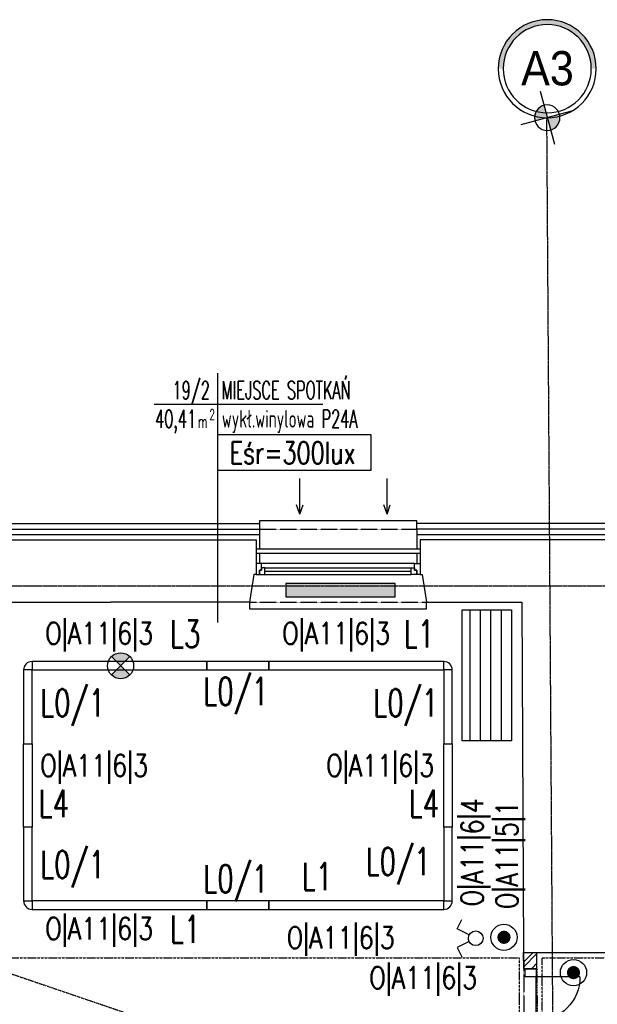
# Model space of a CAD drawing. Header units: inches. Extents: x -281236 to -70395, y 38777 to 102341.
# Tile 171 of 244: x -142139 to -141610, y 61294 to 62194. Entities that reach past the tile are written whole.
import ezdxf
from ezdxf.enums import TextEntityAlignment as Align

# ---------------------------------------------------------------- set-up
doc = ezdxf.new("R2010")
doc.units = ezdxf.units.IN
doc.header["$MEASUREMENT"] = 0
for name, pattern in [('CENTER', [2, 1.25, -0.25, 0.25, -0.25]), ('DASHDOT', [1, 0.5, -0.25, 0, -0.25]), ('DASHED2', [0.375, 0.25, -0.125]), ('DIVIDE', [31.75, 12.7, -6.35, 0, -6.35, 0, -6.35])]:
    doc.linetypes.add(name, pattern=pattern)
doc.layers.get('0').update_dxf_attribs({"color": 101})
for name, color, linetype in [('Drz---drzwi', 5, 'Continuous'), ('E-90', 6, 'Continuous'), ('E-OPIS-POM', 6, 'Continuous'), ('E35', 6, 'Continuous'), ('Fas-balustrada-widok', 64, 'Continuous'), ('Ins-went-opis', 141, 'Continuous'), ('Okn---okna', 5, 'Continuous'), ('Os-osie glowne', 8, 'CENTER'), ('Os-osie-opis', 8, 'Continuous'), ('Sc-cegla pelna', 32, 'Continuous'), ('Sc-cegla pelna-hatch', 8, 'Continuous'), ('Sc-gazobeton', 45, 'Continuous'), ('Sc-izolacja term-obrys', 132, 'Continuous'), ('Sc-izolacja term-styropian', 151, 'STYROPIAN-KA'), ('Sc-nad', 5, 'DASHED2'), ('Sc-nadproza kon', 5, 'DASHED2'), ('Suf-widok', 8, 'Continuous'), ('W-idok', 9, 'Continuous'), ('Wyp-grzejniki', 56, 'Continuous'), ('Wyp-meble', 155, 'Continuous')]:
    doc.layers.add(name, color=color, linetype=linetype)
doc.styles.add('dwg_opis duży', font='ARIAL.TTF', dxfattribs={"width": 0.9})
doc.styles.add('KA wymiar', font='romans.shx', dxfattribs={"width": 0.6})
doc.styles.add('ROMANS', font='romans', dxfattribs={"width": 0.85})
doc.linetypes.add('BATTING', pattern='A,0.0001,-0.1,[134,ltypeshp.shx,S=0.1,R=0,X=-0.1,Y=0],-0.2,[134,ltypeshp.shx,S=0.1,R=180,X=0.1,Y=0],-0.1', length=0.4001)
doc.linetypes.add('STYROPIAN-KA', pattern='A,0.0001,-0.1,[135,ltypeshp.shx,S=0.1,R=0,X=-0.1,Y=0],0,[135,ltypeshp.shx,S=0.1,R=180,X=0.1,Y=0],-0.1', length=0.2001)

# ---------------------------------------------------------------- blocks, each defined once
blk = doc.blocks.new('regal 45x120')
at = {"layer": 'Wyp-meble'}
for p, q in [((120, 38.1), (0, 38.1)), ((120, 28.575), (0, 28.575)), ((120, 19.05), (0, 19.05)), ((120, 9.525), (0, 9.525))]:
    blk.add_line(p, q, dxfattribs=at)
blk.add_lwpolyline([(0, 45), (120, 45), (120, 0), (0, 0)], close=True, dxfattribs=at)
blk = doc.blocks.new('pow')
for p, q in [((0, 0.523), (0, -0.523)), ((-1.075, 0), (1.78, 0))]:
    blk.add_line(p, q)
at = {"style": 'KA wymiar', "width": 0.6}
for s, height, p in [('2', 0.18, (-0.139, -0.27)), ('m', 0.21, (-0.333, -0.401))]:
    blk.add_text(s, height=height, dxfattribs=at).set_placement(p)
for tag, p in [('01', (-0.131, 0.084)), ('000.00', (-0.364, -0.401))]:
    blk.add_attdef(tag, text='', height=0.3, dxfattribs=at).set_placement(p, align=Align.RIGHT)
for tag, p in [('POMIESZCZENIE', (0.071, 0.084)), ('POSADZKA', (0.071, -0.401))]:
    blk.add_attdef(tag, p, '', height=0.3, dxfattribs=at)
blk = doc.blocks.new('E-90Przycisk')
at = {"layer": 'E35', "const_width": 3}
blk.add_lwpolyline([(1.5, 0, -1), (-1.5, 0, -1)], format="xyb", close=True, dxfattribs=at)
at = {"layer": 'E35'}
blk.add_circle((0, 0), 6, dxfattribs=at)
blk = doc.blocks.new('_DKGJHF')
at = {"ltscale": 7}
for p, q in [((-21.08, -77), (35.92, -77)), ((-5, -147.5), (-105, -147.5)), ((-5, -145.5), (-104.98, -145.5))]:
    blk.add_line(p, q, dxfattribs=at)
for points in [[(5, -7.5), (5, 0), (-5, 0), (-5, -7.5)], [(5, -155), (5, -147.5), (-5, -147.5), (-5, -155)]]:
    blk.add_lwpolyline(points, close=True, dxfattribs=at)
for points in [[(-45, -7.5), (-5, -7.5)], [(-5, -147.5), (-5, -7.5)]]:
    blk.add_lwpolyline(points, dxfattribs=at)
for centre, radius, start, end in [((-5, -7.5), 40, 180, 270), ((-5, -147.5), 100, 90, 180)]:
    blk.add_arc(centre, radius, start, end)
blk = doc.blocks.new('ramiak_okna')
at = {"layer": 'Okn---okna'}
for p, q in [((145, 10), (5, 10)), ((8, 6), (142, 6)), ((8, 3), (142, 3)), ((8, 0), (142, 0))]:
    blk.add_line(p, q, dxfattribs=at)
for points in [[(5, 10), (0, 10), (0, 0), (3, 0), (3, 4), (5, 4)], [(145, 10), (150, 10), (150, 0), (147, 0), (147, 4), (145, 4)], [(8, 6), (5, 6), (5, 4), (3, 4), (3, 0), (5, 0), (8, 0)], [(142, 6), (145, 6), (145, 4), (147, 4), (147, 0), (145, 0), (142, 0)]]:
    blk.add_lwpolyline(points, close=True, dxfattribs=at)
blk = doc.blocks.new('0630_STRZAŁKA')
at = {"ltscale": 0.5}
for points in [[(0, 0), (-3.03, -8.56)], [(0, 0), (0, -32.43)], [(0, 0), (3.03, -8.56)]]:
    blk.add_lwpolyline(points, dxfattribs=at)
blk = doc.blocks.new('grzejnik_100')
at = {"layer": 'Wyp-grzejniki'}
h = blk.add_hatch(dxfattribs=at)
h.set_pattern_fill('DOTS', color=256, scale=0.5, style=0)
h.set_pattern_definition([(0, (-77492.90915, 37823.9399), (0.396875, 0.79375), [0, -0.79375])])
h.paths.add_polyline_path([(0, -100), (12, -100), (12, 0), (0, 0)])
blk.add_lwpolyline([(12, 0), (0, 0), (0, -100), (12, -100)], close=True, dxfattribs=at)
blk = doc.blocks.new('_opis_osi_liczbowy')
blk.add_hatch(color=256).paths.add_polyline_path([(32, 32), (32, 28.8, -1), (32, -28.8), (32, -32, 1)])
at = {"layer": 'Defpoints'}
h = blk.add_hatch(color=256, dxfattribs=at)
h.paths.add_polyline_path([(-2.15, -8.04, 0.414214), (8.04, -2.15), (0, 0)])
h.paths.add_polyline_path([(-8.04, 2.15), (0, 0), (2.15, 8.04, 0.414214)])
for radius in [32, 28.8]:
    blk.add_circle((32, 0), radius)
for p, q in [((4.64, 17.31), (-4.64, -17.31)), ((17.31, -4.64), (-17.31, 4.64))]:
    blk.add_line(p, q, dxfattribs=at)
blk.add_circle((0, 0), 8.32, dxfattribs=at)
at = {"style": 'dwg_opis duży', "width": 0.9}
blk.add_attdef('AXNAMEH', text='', height=22.4, rotation=90, dxfattribs=at).set_placement((32, 0), align=Align.MIDDLE_CENTER)

msp = doc.modelspace()

# ---------------------------------------------------------------- hatches: boundary and pattern name
at = {"layer": 'E35'}
h = msp.add_hatch(color=256, dxfattribs=at)
edge = h.paths.add_edge_path()
edge.add_arc((-142046.3, 61603.58), 11.88, 45, 135)
edge.add_line((-142054.7, 61611.98), (-142046.3, 61603.58))
edge.add_line((-142046.3, 61603.58), (-142037.9, 61611.98))
edge = h.paths.add_edge_path()
edge.add_arc((-142046.3, 61603.58), 11.88, -135, -45)
edge.add_line((-142037.9, 61595.18), (-142046.3, 61603.58))
edge.add_line((-142046.3, 61603.58), (-142054.7, 61595.18))
at = {"layer": 'Sc-cegla pelna-hatch'}
h = msp.add_hatch(dxfattribs=at)
h.set_pattern_fill('ANSI32', color=256, scale=25, style=0)
h.paths.add_polyline_path([(-141665.52, 61341.55), (-141677.62, 61341.55), (-141677.55, 61327.15), (-141665.52, 61327.15)])

# ---------------------------------------------------------------- linework, layer by layer
at = {"layer": 'E35'}
for p, q in [((-141957.55, 61782.34), (-141957.55, 61643.02)), ((-142054.7, 61595.18), (-142037.9, 61611.98)), ((-142054.7, 61611.98), (-142037.9, 61595.18)), ((-141738.46, 61363.01), (-141734.19, 61371.55)), ((-141727.43, 61357.49), (-141738.46, 61363.01)), ((-141727.43, 61351.44), (-141738.46, 61345.92)), ((-141738.46, 61345.92), (-141734.19, 61337.38))]:
    msp.add_line(p, q, dxfattribs=at)
at = {"layer": 'E35', "linetype": 'Continuous', "ltscale": 0.3}
msp.add_lwpolyline([(-141957.55, 61782.34), (-141817.22, 61782.34), (-141817.22, 61814.62), (-141957.55, 61814.62)], close=True, dxfattribs=at)
at = {"layer": 'E35'}
for points in [[(-142127.37, 61607.43), (-142127.37, 61599.73), (-141967.37, 61599.73), (-141967.37, 61607.43)], [(-141910.59, 61599.73), (-141910.59, 61607.43), (-141967.37, 61607.43), (-141967.37, 61599.73)], [(-141910.59, 61607.43), (-141910.59, 61599.73), (-141750.59, 61599.73), (-141750.59, 61607.43)], [(-142127.37, 61599.73), (-142135.07, 61599.73), (-142135.07, 61532.23), (-142127.37, 61532.23)], [(-141742.89, 61599.73), (-141750.59, 61599.73), (-141750.59, 61532.23), (-141742.89, 61532.23)], [(-142127.37, 61456.06), (-142135.07, 61456.06), (-142135.07, 61532.23), (-142127.37, 61532.23)], [(-141742.89, 61456.06), (-141750.59, 61456.06), (-141750.59, 61532.23), (-141742.89, 61532.23)], [(-142127.37, 61456.06), (-142135.07, 61456.06), (-142135.07, 61388.56), (-142127.37, 61388.56)], [(-141742.89, 61456.06), (-141750.59, 61456.06), (-141750.59, 61388.56), (-141742.89, 61388.56)], [(-142127.37, 61388.56), (-142127.37, 61380.86), (-141967.37, 61380.86), (-141967.37, 61388.56)], [(-141910.59, 61380.86), (-141910.59, 61388.56), (-141967.37, 61388.56), (-141967.37, 61380.86)], [(-141910.59, 61388.56), (-141910.59, 61380.86), (-141750.59, 61380.86), (-141750.59, 61388.56)]]:
    msp.add_lwpolyline(points, close=True, dxfattribs=at)
for centre, radius in [((-142046.3, 61603.58), 11.88), ((-141721.39, 61354.46), 6.75)]:
    msp.add_circle(centre, radius, dxfattribs=at)
for centre, start, end in [((-142127.37, 61599.73), 90, 180), ((-141750.59, 61599.73), 0, 90), ((-142127.37, 61388.56), 180, 270), ((-141750.59, 61388.56), 270, 0)]:
    msp.add_arc(centre, 7.7, start, end, dxfattribs=at)
at = {"layer": 'Fas-balustrada-widok'}
for p, q in [((-141922.4, 61710.55), (-141772.4, 61710.55)), ((-141922.4, 61706.55), (-141772.4, 61706.55))]:
    msp.add_line(p, q, dxfattribs=at)
at = {"layer": 'Os-osie glowne'}
msp.add_line((-141628.55, 57943.12), (-141656.35, 62104.61), dxfattribs=at)
msp.add_lwpolyline([(-143199.4, 61676.54), (-138010.88, 61676.54)], dxfattribs=at)
at = {"layer": 'Sc-cegla pelna'}
for p, q in [((-142195.87, 61661.55), (-142055.4, 61661.55)), ((-141677.62, 61341.55), (-141395.4, 61341.55))]:
    msp.add_line(p, q, dxfattribs=at)
for points in [[(-142361.79, 61718.55), (-141922.4, 61718.55), (-141922.4, 61687.03), (-141924.4, 61687.03), (-141928.4, 61661.55), (-142055.4, 61661.55)], [(-141489.9, 61718.54), (-141772.4, 61718.55), (-141772.4, 61687.03), (-141770.4, 61687.03), (-141766.4, 61661.55), (-141679.35, 61661.55)], [(-141679.35, 61661.55), (-141677.62, 61341.55)], [(-141679.35, 61661.55), (-141677.61, 61341.55)]]:
    msp.add_lwpolyline(points, dxfattribs=at)
at = {"layer": 'Sc-gazobeton'}
for p, q in [((-141677.54, 61326.54), (-141677.62, 61341.55)), ((-141665.52, 61326.54), (-141665.52, 61341.55)), ((-141665.52, 61326.54), (-141677.54, 61326.54))]:
    msp.add_line(p, q, dxfattribs=at)
at = {"layer": 'Sc-izolacja term-obrys'}
for p, q in [((-142364.79, 61728.55), (-141919.4, 61728.55)), ((-141919.4, 61728.55), (-141919.4, 61710.55)), ((-141486.9, 61728.54), (-141775.4, 61728.55)), ((-141775.4, 61728.55), (-141775.4, 61710.55)), ((-141919.4, 61706.55), (-141919.4, 61697.03)), ((-141775.4, 61706.55), (-141775.4, 61697.03))]:
    msp.add_line(p, q, dxfattribs=at)
at = {"layer": 'Sc-izolacja term-styropian', "linetype": 'BATTING', "ltscale": 0.25}
msp.add_line((-142364.79, 61723.55), (-141919.4, 61723.55), dxfattribs=at)
msp.add_lwpolyline([(-141775.4, 61723.55), (-141489.9, 61723.55)], dxfattribs=at)
at = {"layer": 'Sc-nad', "ltscale": 4}
msp.add_lwpolyline([(-141665.52, 61326.54), (-141664.69, 61171.54)], dxfattribs=at)
at = {"layer": 'Sc-nadproza kon', "linetype": 'DASHDOT', "ltscale": 0.5}
for p, q in [((-141919.4, 61728.55), (-141775.4, 61728.55)), ((-141928.4, 61661.55), (-141766.4, 61661.55)), ((-141677.62, 61341.55), (-141676.64, 61158.54))]:
    msp.add_line(p, q, dxfattribs=at)
at = {"layer": 'Suf-widok', "linetype": 'DIVIDE', "ltscale": 0.02}
msp.add_line((-142189.03, 61336.49), (-141681.64, 61163.54), dxfattribs=at)
for points in [[(-141660.52, 61336.55), (-139537.64, 61336.55), (-139537.64, 61156.54), (-141660.52, 61156.54)], [(-142189.03, 61336.49), (-141681.64, 61336.49), (-141681.64, 61163.54), (-142189.03, 61163.54)]]:
    msp.add_lwpolyline(points, close=True, dxfattribs=at)
at = {"layer": 'W-idok'}
for p, q in [((-142364.79, 61733.55), (-141919.4, 61733.55)), ((-141486.9, 61733.54), (-141775.4, 61733.55))]:
    msp.add_line(p, q, dxfattribs=at)
for points in [[(-141775.4, 61728.55), (-141775.4, 61736.05), (-141919.4, 61736.05)], [(-141919.4, 61736.05), (-141919.4, 61728.55)], [(-141928.4, 61661.55), (-141928.4, 61655.55), (-141766.4, 61655.55), (-141766.4, 61661.55)]]:
    msp.add_lwpolyline(points, dxfattribs=at)

# ---------------------------------------------------------------- block references
at = {"layer": 'Drz---drzwi', "xscale": -1}
msp.add_blockref('_DKGJHF', (-141671.06, 61326.54), dxfattribs=at)
at = {"layer": 'E-OPIS-POM', "xscale": 54, "yscale": 54, "zscale": 54}
msp.add_blockref('pow', (-141957.55, 61842.86), dxfattribs=at).add_auto_attribs({'000.00': '40,41', '01': '19/2', 'POMIESZCZENIE': 'MIEJSCE SPOTKAŃ', 'POSADZKA': 'wykł.winylowa P24A'})
at = {"layer": 'E35', "xscale": 1.999999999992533, "yscale": 2, "zscale": 2, "rotation": 310.5765584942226}
for p in [(-141695.59, 61355.3), (-141631.98, 61323.02)]:
    msp.add_blockref('E-90Przycisk', p, dxfattribs=at)
at = {"layer": 'Ins-went-opis', "rotation": 180}
msp.add_blockref('0630_STRZAŁKA', (-141882.38, 61742.2), dxfattribs=at)
at = {"layer": 'Ins-went-opis', "xscale": -1, "rotation": 180}
msp.add_blockref('0630_STRZAŁKA', (-141802.61, 61742.2), dxfattribs=at)
at = {"layer": 'Okn---okna'}
msp.add_blockref('ramiak_okna', (-141922.4, 61687.03), dxfattribs=at)
at = {"layer": 'Os-osie-opis'}
ref = msp.add_blockref('_opis_osi_liczbowy', (-141656.02, 62104.6), dxfattribs=dict(at, xscale=-1.399999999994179, yscale=1.399999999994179, zscale=1.4, rotation=270))
ref.add_attrib('AXNAMEH', 'A3', dxfattribs={"layer": '0', "height": 31.36, "style": 'dwg_opis duży', "width": 0.9}).set_placement((-141655.81, 62149.81), align=Align.MIDDLE_CENTER)
at = {"layer": 'Wyp-grzejniki', "rotation": 90}
msp.add_blockref('grzejnik_100', (-141895.1, 61666.67), dxfattribs=at)
at = {"layer": 'Wyp-meble', "rotation": 90}
msp.add_blockref('regal 45x120', (-141688.75, 61534.81), dxfattribs=at)

# ---------------------------------------------------------------- texts
at = {"layer": 'E-90', "style": 'ROMANS'}
for s, rotation, width, p in [('Eśr=300lux', 360, 0.75, (-141888.89, 61798.19)), ('O|A11|6|3', 0, 0.8, (-142065.87, 61631.82)), ('O|A11|6|3', 0, 0.8, (-141849.1, 61631.82)), ('O|A11|6|3', 360, 0.8, (-142070.48, 61510.99)), ('O|A11|6|3', 360, 0.8, (-141808.85, 61510.99)), ('O|A11|6|4', 90, 0.8, (-141723.31, 61432.92)), ('O|A11|5|1', 90, 0.8, (-141691.44, 61430.47)), ('O|A11|6|3', 0, 0.8, (-142065.87, 61361.88)), ('O|A11|6|3', 0, 0.8, (-141844.95, 61353.49)), ('O|A11|6|3', 360, 0.8, (-141769.43, 61316.91))]:
    msp.add_text(s, height=20, rotation=rotation, dxfattribs=dict(at, width=width)).set_placement(p, align=Align.MIDDLE)
at = {"layer": 'E35', "style": 'ROMANS', "width": 0.7}
for s, p in [('L3', (-141987.23, 61632.63)), ('L1', (-141773.36, 61632.63)), ('L0/1', (-141940.98, 61578.39)), ('L0/1', (-142090.22, 61567.76)), ('L0/1', (-141785.48, 61567.76)), ('L4', (-142107.38, 61477.59)), ('L4', (-141768.72, 61477.59)), ('L0/1', (-142090.22, 61420)), ('L0/1', (-141792.45, 61422.76)), ('L1', (-141866.66, 61410.83)), ('L0/1', (-141940.98, 61407.12)), ('L1', (-141987.23, 61362.7))]:
    msp.add_text(s, height=25, dxfattribs=at).set_placement(p, align=Align.MIDDLE)

doc.saveas('drawing.dxf')
